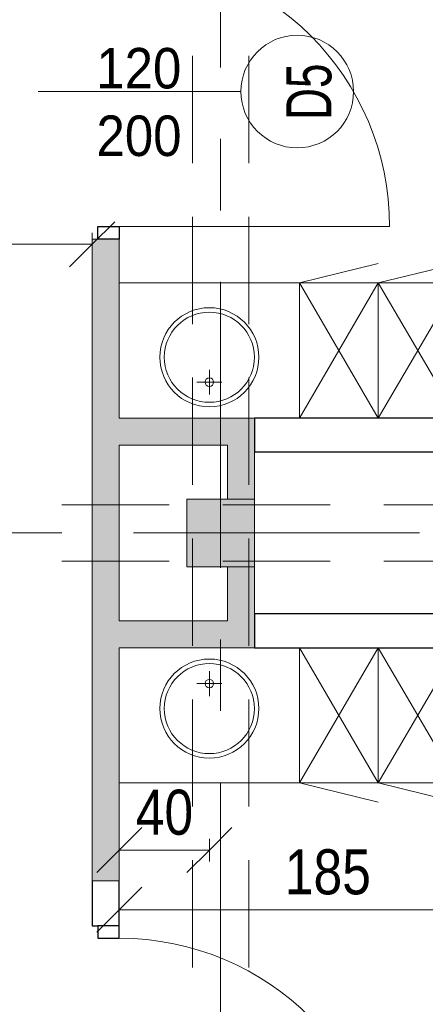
# Model space of a CAD drawing. Header units: centimetres. Extents: x -1631 to 21770, y -8842 to 3590.
# Tile 125 of 133: x 498 to 678, y 2119 to 2556. Entities that reach past the tile are written whole.
import ezdxf

# ---------------------------------------------------------------- set-up
doc = ezdxf.new("R2010")
doc.units = ezdxf.units.CM
doc.linetypes.add('Oś', pattern=[222.25, 127, -31.75, 31.75, -31.75])
doc.linetypes.add('Ukryte', pattern=[71.438, 47.625, -23.813])
for name, color, linetype, lineweight in [('A-ANNO-DIMS', 211, 'Continuous', 13), ('A-ANNO-DIMS-100', 211, 'Continuous', 13), ('A-ANNO-NOTE', 131, 'Continuous', 9), ('A-AREA-IDEN', 2, 'Continuous', 13), ('A-DETL-GENF', 92, 'Continuous', 9), ('A-DETL-HDLN', 90, 'Ukryte', 9), ('A-DETL-MEDM', 33, 'Continuous', 13), ('A-DOOR', 31, 'Continuous', 13), ('A-WALL', 113, 'Continuous', 13), ('A-WALL-PATT', 111, 'Continuous', 13), ('I-FURN', 30, 'Continuous', 9), ('P-SANR-FIXT', 6, 'Continuous', 9), ('S-COLS', 52, 'Continuous', 13), ('S-GRID', 1, 'Continuous', 13)]:
    doc.layers.add(name, color=color, linetype=linetype, lineweight=lineweight)
doc.styles.add('Arial', font='arial.ttf', dxfattribs={"width": 0.9, "height": 18})
doc.styles.add('Arial Narrow_5', font='ARIALN.TTF', dxfattribs={"height": 20})
doc.styles.add('Arial_1', font='arial.ttf', dxfattribs={"width": 0.7, "height": 20})
doc.styles.add('Arial_11', font='arial.ttf', dxfattribs={"width": 0.85, "height": 23})
doc.dimstyles.new('Diagonal_1_100__0__wewnętrzne', dxfattribs={"dimscale": 30.48, "dimtxt": 20.468619, "dimasz": 0.656168, "dimexe": 0.164042, "dimexo": 0.0625, "dimgap": 0.032808, "dimtad": 1, "dimdec": 0, "dimdsep": 46, "dimtxsty": 'Arial Narrow_5', "dimblk1": 'OBLIQUE', "dimblk2": 'OBLIQUE', "dimsah": 1, "dimcen": 0.09, "dimazin": 0, "dimtfac": 1, "dimtdec": 4, "dimtix": 1, "dimtmove": 0, "dimatfit": 3, "dimfxl": 0, "dimtvp": 1, "dimtolj": 1, "dimtzin": 0, "dimarcsym": 0})

# ---------------------------------------------------------------- blocks, each defined once
blk = doc.blocks.new('M_Concrete-Square-Column - 300 x 300mm-1795930-6_piętro IV __13_80 m_ - stan projektowany')
at = {"layer": 'S-COLS', "lineweight": 9}
blk.add_hatch(color=254, dxfattribs=at).paths.add_polyline_path([(15, -15), (15, 15), (-15, 15), (-15, -15)], flags=0)
for p, q in [((15, 15), (-15, 15)), ((-15, 15), (-15, -15)), ((15, -15), (15, 15)), ((-15, -15), (15, -15))]:
    blk.add_line(p, q, dxfattribs=at)
blk = doc.blocks.new('Blat - Blat-V3-6_piętro IV __13_80 m_ - stan projektowany')
at = {"layer": 'I-FURN'}
for p, q in [((0, 60), (0, 0)), ((80, 60), (0, 60))]:
    blk.add_line(p, q, dxfattribs=at)
blk = doc.blocks.new('Blat - Blat-1345692-6_piętro IV __13_80 m_ - stan projektowany')
at = {"layer": 'I-FURN'}
for p, q in [((0, -60), (0, 0)), ((80, -60), (0, -60))]:
    blk.add_line(p, q, dxfattribs=at)
blk = doc.blocks.new('umywalka okrągła d _44cm stal nierdzewna - Type 1-2178342-6_piętro IV __13_80 m_ - stan projektowany')
at = {"layer": 'P-SANR-FIXT'}
for p, q in [((12.5, 16.43), (12.5, 27.43)), ((7, 21.93), (18, 21.93))]:
    blk.add_line(p, q, dxfattribs=at)
for centre, radius in [((12.5, 33), 22), ((12.5, 33), 20), ((12.5, 21.93), 1.9)]:
    blk.add_circle(centre, radius, dxfattribs=at)
blk = doc.blocks.new('umywalka okrągła d _44cm stal nierdzewna - Type 1-2356172-6_piętro IV __13_80 m_ - stan projektowany')
at = {"layer": 'P-SANR-FIXT'}
for p, q in [((12.5, -16.43), (12.5, -27.43)), ((7, -21.93), (18, -21.93))]:
    blk.add_line(p, q, dxfattribs=at)
for centre, radius in [((12.5, -33), 22), ((12.5, -33), 20), ((12.5, -21.93), 1.9)]:
    blk.add_circle(centre, radius, dxfattribs=at)
blk = doc.blocks.new('szafki szatniowe - szafki bez siedziska-1388164-6_piętro IV __13_80 m_ - stan projektowany')
at = {"layer": 'I-FURN'}
for p, q in [((17.5, -60), (-17.5, 0)), ((-17.5, 0), (-17.5, -60)), ((52.5, -60), (17.5, 0)), ((17.5, -60), (17.5, 0)), ((87.5, -60), (52.5, 0)), ((17.5, 0), (-17.5, -60)), ((52.5, 0), (17.5, -60)), ((17.5, 0), (17.5, -60)), ((87.5, 0), (52.5, -60)), ((52.5, 0), (52.5, -60)), ((52.5, -60), (52.5, 0)), ((-17.5, -60), (17.5, -68.63)), ((-17.5, -60), (17.5, -60)), ((17.5, -60), (52.5, -68.63)), ((17.5, -60), (52.5, -60)), ((52.5, -60), (87.5, -68.63)), ((52.5, -60), (87.5, -60))]:
    blk.add_line(p, q, dxfattribs=at)
blk = doc.blocks.new('szafki szatniowe - szafki bez siedziska-1388242-6_piętro IV __13_80 m_ - stan projektowany')
at = {"layer": 'I-FURN'}
for p, q in [((-17.5, 60), (17.5, 68.63)), ((17.5, 60), (52.5, 68.63)), ((52.5, 60), (87.5, 68.63)), ((17.5, 0), (-17.5, 60)), ((17.5, 60), (-17.5, 0)), ((-17.5, 60), (17.5, 60)), ((-17.5, 0), (-17.5, 60)), ((52.5, 0), (17.5, 60)), ((52.5, 60), (17.5, 0)), ((17.5, 60), (52.5, 60)), ((17.5, 0), (17.5, 60)), ((17.5, 60), (17.5, 0)), ((87.5, 0), (52.5, 60)), ((87.5, 60), (52.5, 0)), ((52.5, 60), (87.5, 60)), ((52.5, 0), (52.5, 60)), ((52.5, 60), (52.5, 0))]:
    blk.add_line(p, q, dxfattribs=at)
blk = doc.blocks.new('DRZWI 1S - automatyczna etykieta - Drzwi 120-2381684-6_piętro IV __13_80 m_ - stan projektowany')
at = {"layer": 'A-DETL-GENF'}
for p, q in [((-65.5, 6), (-65.5, -3.5)), ((-60, 6), (-65.5, 6)), ((-60, -3.5), (-60, 6)), ((65.5, 6), (60, 6)), ((60, 6), (60, -3.5)), ((65.5, -3.5), (65.5, 6)), ((-65.5, -3.5), (-60, -3.5)), ((60, -3.5), (65.5, -3.5))]:
    blk.add_line(p, q, dxfattribs=at)
at = {"layer": 'A-DETL-MEDM', "lineweight": 25}
for p, q in [((-60, 6), (-65.5, 6)), ((-65.5, 6), (-65.5, -3.5)), ((-60, -3.5), (-60, 6)), ((60, -3.5), (60, 6)), ((60, 6), (65.5, 6)), ((65.5, 6), (65.5, -3.5)), ((-65.5, -3.5), (-60, -3.5)), ((65.5, -3.5), (60, -3.5))]:
    blk.add_line(p, q, dxfattribs=at)
at = {"layer": 'A-DOOR'}
blk.add_line((60, 6), (60, 126), dxfattribs=at)
blk.add_arc((60, 6), 120, 90, 180, dxfattribs=at)
blk = doc.blocks.new('DIMBLOCK181-6_piętro IV __13_80 m_ - stan projektowany')
at = {"layer": 'A-ANNO-DIMS-100', "transparency": 16777216}
for p, q in [((542.38, 2160.99), (552.38, 2170.99)), ((727.38, 2160.99), (737.38, 2170.99)), ((542.38, 2165.99), (542.38, 2155.99)), ((542.38, 2160.99), (542.38, 2165.99)), ((727.38, 2165.99), (727.38, 2155.99)), ((727.38, 2160.99), (727.38, 2165.99)), ((542.38, 2160.99), (532.38, 2150.99)), ((542.38, 2160.99), (727.38, 2160.99)), ((727.38, 2160.99), (717.38, 2150.99))]:
    blk.add_line(p, q, dxfattribs=at)
at = {"layer": 'A-ANNO-DIMS-100', "color": 0, "transparency": 16777216, "insert": (615.87, 2187.84), "char_height": 20, "width": 45.6158, "attachment_point": 1, "line_spacing_factor": 0.974696, "style": 'Arial Narrow_5'}
blk.add_mtext('185', dxfattribs=at)
blk = doc.blocks.new('_Oblique')
at = {"color": 0, "linetype": 'ByBlock', "lineweight": -2}
blk.add_line((-0.5, -0.5), (0.5, 0.5), dxfattribs=at)
blk = doc.blocks.new('DIMBLOCK187-6_piętro IV __13_80 m_ - stan projektowany')
at = {"layer": 'A-ANNO-DIMS-100', "transparency": 16777216}
for p, q in [((413.88, 2456.53), (423.88, 2466.53)), ((530.38, 2456.53), (540.38, 2466.53)), ((413.88, 2461.53), (413.88, 2451.53)), ((413.88, 2456.53), (413.88, 2461.53)), ((530.38, 2461.53), (530.38, 2451.53)), ((530.38, 2456.53), (530.38, 2461.53)), ((413.88, 2456.53), (403.88, 2446.53)), ((413.88, 2456.53), (530.38, 2456.53)), ((530.38, 2456.53), (520.38, 2446.53))]:
    blk.add_line(p, q, dxfattribs=at)
at = {"layer": 'A-ANNO-DIMS-100', "color": 0, "transparency": 16777216, "insert": (453.12, 2483.38), "char_height": 20, "width": 45.6158, "attachment_point": 1, "line_spacing_factor": 0.974696, "style": 'Arial Narrow_5'}
blk.add_mtext('117', dxfattribs=at)
blk = doc.blocks.new('DIMBLOCK189-6_piętro IV __13_80 m_ - stan projektowany')
at = {"layer": 'A-ANNO-DIMS-100', "transparency": 16777216}
for p, q in [((542.38, 2187.46), (552.38, 2197.46)), ((582.38, 2187.46), (592.38, 2197.46)), ((542.38, 2182.46), (542.38, 2192.46)), ((582.38, 2192.46), (582.38, 2182.46)), ((582.38, 2187.46), (582.38, 2192.46)), ((542.38, 2187.46), (532.38, 2177.46)), ((582.38, 2187.46), (542.38, 2187.46)), ((542.38, 2187.46), (542.38, 2182.46)), ((582.38, 2187.46), (572.38, 2177.46))]:
    blk.add_line(p, q, dxfattribs=at)
at = {"layer": 'A-ANNO-DIMS-100', "color": 0, "transparency": 16777216, "insert": (549.71, 2214.31), "char_height": 20, "width": 30.4105, "attachment_point": 1, "line_spacing_factor": 0.974696, "style": 'Arial Narrow_5'}
blk.add_mtext('40', dxfattribs=at)

msp = doc.modelspace()

# ---------------------------------------------------------------- hatches: boundary and pattern name
at = {"layer": 'A-WALL-PATT'}
h = msp.add_hatch(color=9, dxfattribs=at)
h.paths.add_polyline_path([(542.38, 132.33), (542.38, 139.33), (530.38, 139.33), (530.38, 132.33)], flags=0)
h.paths.add_polyline_path([(542.38, 250.33), (542.38, 465.83), (530.38, 465.83), (530.38, 250.33)], flags=0)
h.paths.add_polyline_path([(530.38, 657.83), (542.38, 657.83), (542.38, 660.33), (530.38, 660.33)], flags=0)
h.paths.add_polyline_path([(530.38, 781.33), (542.38, 781.33), (542.38, 1102.83), (530.38, 1102.83), (530.38, 788.28)], flags=0)
h.paths.add_polyline_path([(530.38, 1312.83), (542.38, 1312.83), (542.38, 1431.33), (530.38, 1431.33)], flags=0)
h.paths.add_polyline_path([(530.38, 1633.83), (542.38, 1633.83), (542.38, 2022.83), (530.38, 2022.83), (530.38, 1665.12)], flags=0)
h.paths.add_polyline_path([(542.38, 2173.83), (542.38, 2458.83), (530.38, 2458.83), (530.38, 2173.83)], flags=0)
h.paths.add_polyline_path([(530.38, 2593.83), (542.38, 2593.83), (542.38, 2824.33), (530.38, 2824.33), (530.38, 2634.27)], flags=0)
for points in [[(542.38, 2367.33), (602.38, 2367.33), (602.38, 2379.33), (542.38, 2379.33)], [(590.38, 2277.33), (590.38, 2289.33), (542.38, 2289.33), (542.38, 2277.33)]]:
    msp.add_hatch(color=9, dxfattribs=at).paths.add_polyline_path(points, flags=0)
h = msp.add_hatch(color=9, dxfattribs=at)
h.paths.add_polyline_path([(590.38, 2277.33), (602.38, 2277.33), (602.38, 2313.33), (590.38, 2313.33), (590.38, 2289.33)], flags=0)
h.paths.add_polyline_path([(602.38, 2343.33), (602.38, 2367.33), (590.38, 2367.33), (590.38, 2343.33), (598.68, 2343.33)], flags=0)

# ---------------------------------------------------------------- linework, layer by layer
at = {"layer": 'A-ANNO-NOTE', "lineweight": 13}
msp.add_line((506.38, 2524.33), (596.38, 2524.33), dxfattribs=at)
msp.add_line((506.38, 2524.33), (596.38, 2524.33), dxfattribs=at)
msp.add_circle((621.38, 2524.33), 25, dxfattribs=at)
at = {"layer": 'A-DETL-HDLN'}
for p, q in [((574.88, 420.83), (574.88, 2793.33)), ((599.88, 420.83), (599.88, 2793.33)), ((-1197.62, 2340.83), (1172.38, 2340.83)), ((-1197.62, 2315.83), (1172.38, 2315.83))]:
    msp.add_line(p, q, dxfattribs=at)
at = {"layer": 'A-WALL', "lineweight": 9}
for p, q in [((532.88, 2458.83), (530.38, 2458.83)), ((530.38, 2458.83), (530.38, 2173.83)), ((542.38, 2379.33), (542.38, 2458.83)), ((602.38, 2379.33), (542.38, 2379.33)), ((602.38, 2343.33), (602.38, 2379.33)), ((542.38, 2289.33), (542.38, 2367.33)), ((542.38, 2367.33), (590.38, 2367.33)), ((590.38, 2367.33), (590.38, 2343.33)), ((590.38, 2313.33), (590.38, 2289.33)), ((602.38, 2277.33), (602.38, 2313.33)), ((590.38, 2289.33), (542.38, 2289.33)), ((542.38, 2173.83), (542.38, 2277.33)), ((542.38, 2277.33), (602.38, 2277.33))]:
    msp.add_line(p, q, dxfattribs=at)
at = {"layer": 'A-WALL', "color": 7, "lineweight": 25}
for p, q in [((727.38, 2379.33), (602.38, 2379.33)), ((602.38, 2379.33), (602.38, 2364.33)), ((602.38, 2364.33), (727.38, 2364.33)), ((727.38, 2292.33), (602.38, 2292.33)), ((602.38, 2292.33), (602.38, 2277.33)), ((602.38, 2277.33), (727.38, 2277.33)), ((530.38, 2173.83), (530.38, 2153.83)), ((542.38, 2153.83), (542.38, 2173.83)), ((530.38, 2153.83), (532.88, 2153.83))]:
    msp.add_line(p, q, dxfattribs=at)
at = {"layer": 'A-WALL'}
msp.add_line((530.38, 2173.83), (542.38, 2173.83), dxfattribs=at)
at = {"layer": 'S-GRID', "linetype": 'Oś'}
for p, q in [((587.38, 2884.27), (587.38, 27.13)), ((1342.46, 2328.33), (-1368.76, 2328.33))]:
    msp.add_line(p, q, dxfattribs=at)

# ---------------------------------------------------------------- block references
at = {"layer": 'A-DOOR', "rotation": 269.9999999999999}
for p in [(536.38, 2524.33), (536.38, 2088.33)]:
    msp.add_blockref('DRZWI 1S - automatyczna etykieta - Drzwi 120-2381684-6_piętro IV __13_80 m_ - stan projektowany', p, dxfattribs=at)
at = {"layer": 'I-FURN'}
for name, p in [('szafki szatniowe - szafki bez siedziska-1388242-6_piętro IV __13_80 m_ - stan projektowany', (639.88, 2379.33)), ('szafki szatniowe - szafki bez siedziska-1388164-6_piętro IV __13_80 m_ - stan projektowany', (639.88, 2277.33))]:
    msp.add_blockref(name, p, dxfattribs=at)
at = {"layer": 'I-FURN', "rotation": 180}
for name, p in [('Blat - Blat-1345692-6_piętro IV __13_80 m_ - stan projektowany', (622.38, 2379.33)), ('Blat - Blat-V3-6_piętro IV __13_80 m_ - stan projektowany', (622.38, 2277.33))]:
    msp.add_blockref(name, p, dxfattribs=at)
at = {"layer": 'P-SANR-FIXT', "rotation": 180}
for name, p in [('umywalka okrągła d _44cm stal nierdzewna - Type 1-2356172-6_piętro IV __13_80 m_ - stan projektowany', (594.88, 2373.33)), ('umywalka okrągła d _44cm stal nierdzewna - Type 1-2178342-6_piętro IV __13_80 m_ - stan projektowany', (594.88, 2283.33))]:
    msp.add_blockref(name, p, dxfattribs=at)
at = {"layer": 'S-COLS', "lineweight": 9}
msp.add_blockref('M_Concrete-Square-Column - 300 x 300mm-1795930-6_piętro IV __13_80 m_ - stan projektowany', (587.38, 2328.33), dxfattribs=at)

# ---------------------------------------------------------------- texts
at = {"layer": 'A-ANNO-NOTE', "lineweight": 211, "char_height": 18, "width": 38.07, "attachment_point": 5, "line_spacing_factor": 0.936439, "style": 'Arial'}
for s, insert in [('\\pt114.3,228.6,342.9,457.2,571.5,685.8,800.1,914.4,1028.7,1143,1257.3,1371.6,1485.9,1600.2,1714.5,1828.8,1943.1,2057.4,2171.7,2286,2400.3,2514.6,2628.9,2743.2,2857.5,2971.8,3086.1,3200.4,3314.7,3429,3543.3,3657.6;120', (551.07, 2534.56)), ('\\pt114.3,228.6,342.9,457.2,571.5,685.8,800.1,914.4,1028.7,1143,1257.3,1371.6,1485.9,1600.2,1714.5,1828.8,1943.1,2057.4,2171.7,2286,2400.3,2514.6,2628.9,2743.2,2857.5,2971.8,3086.1,3200.4,3314.7,3429,3543.3,3657.6;200', (551.16, 2504.56))]:
    msp.add_mtext(s, dxfattribs=dict(at, insert=insert))
at = {"layer": 'A-ANNO-NOTE', "lineweight": 211, "insert": (626.67, 2524.26), "char_height": 20, "width": 25.97, "attachment_point": 5, "rotation": 90, "line_spacing_factor": 0.936439, "style": 'Arial_1'}
msp.add_mtext('\\pt88.9,177.8,266.7,355.6,444.5,533.4,622.3,711.2,800.1,889,977.9,1066.8,1155.7,1244.6,1333.5,1422.4,1511.3,1600.2,1689.1,1778,1866.9,1955.8,2044.7,2133.6,2222.5,2311.4,2400.3,2489.2,2578.1,2667,2755.9,2844.8;D5', dxfattribs=at)
at = {"layer": 'A-AREA-IDEN', "insert": (414.35, 2064.1), "char_height": 23, "width": 111.86, "attachment_point": 7, "line_spacing_factor": 0.936439, "style": 'Arial_11'}
msp.add_mtext('\\pt84.99995,169.9999,255.00008,340.00003,424.99998,509.99993,595.00011,680.00006,765.00001,849.99996,934.99991,1020.00009,1105.00004,1189.99999,1274.99994,1359.99989,1445.00007,1530.00002,1614.99997,1699.99992,1785.0001,1870.00005,1955,2039.99995,2124.9999,2210.00008,2295.00003,2379.99998,2464.99993,2550.00011,2635.00006,2720.00001;Gab.\\Pdiag-zab.', dxfattribs=at)

# ---------------------------------------------------------------- dimensions: what is measured, and where the dimension line sits
at = {"layer": 'A-ANNO-DIMS'}
for base, p1, p2, override, picture, middle in [((530.37675197, 2456.5276692), (413.87675197, 2461.5276692), (530.37675197, 2461.5276692), {"dimpost": '<>', "dimfxl": 116.5}, 'DIMBLOCK187-6_piętro IV __13_80 m_ - stan projektowany', (472.12675197, 2467.56859695)), ((542.38, 2187.46), (582.38, 2192.46), (542.38, 2182.46), {"dimpost": '<>', "dimfxl": 41.231056}, 'DIMBLOCK189-6_piętro IV __13_80 m_ - stan projektowany', (562.38, 2198.67))]:
    dim = msp.add_linear_dim(base=base, p1=p1, p2=p2, dimstyle='Diagonal_1_100__0__wewnętrzne', override=override, dxfattribs=at)
    dim.commit()
    dim.dimension.update_dxf_attribs({"geometry": picture, "text_midpoint": middle})
dim = msp.add_linear_dim(base=(727.38, 2160.99), p1=(542.38, 2165.99), p2=(727.38, 2165.99), angle=0, dimstyle='Diagonal_1_100__0__wewnętrzne', override={"dimpost": '<>', "dimfxl": 185}, dxfattribs=at)
dim.commit()
dim.dimension.update_dxf_attribs({"geometry": 'DIMBLOCK181-6_piętro IV __13_80 m_ - stan projektowany', "text_midpoint": (634.88, 2172.2)})

doc.saveas('drawing.dxf')
